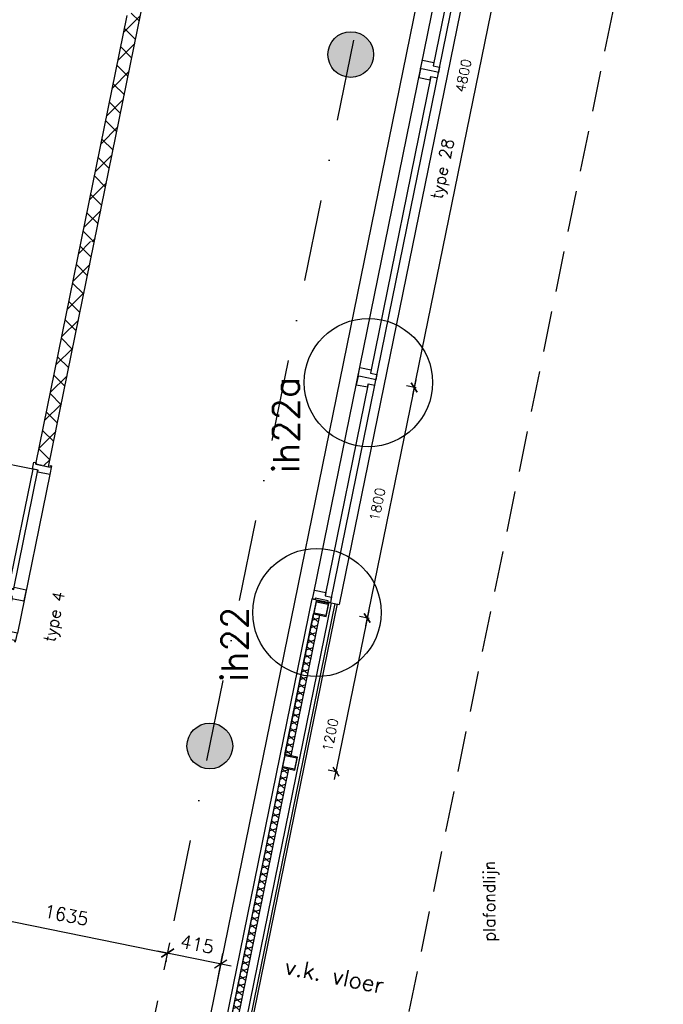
# Model space of a CAD drawing. Extents: x -84256 to 172857, y -58817 to 112048.
# Tile 45 of 90: x 29710 to 34632, y 53173 to 60708. Entities that reach past the tile are written whole.
import ezdxf
from ezdxf.enums import TextEntityAlignment as Align

# ---------------------------------------------------------------- set-up
doc = ezdxf.new("R2010")
doc.units = 0
doc.header["$LTSCALE"] = 50
doc.header["$MEASUREMENT"] = 0
doc.header["$PDMODE"] = 3
doc.header["$PDSIZE"] = 0.001
doc.linetypes.add('DASHDOT', pattern=[25, 12.5, -6.25, 0, -6.25])
doc.linetypes.add('HIDDEN', pattern=[9.375, 6.25, -3.125])
doc.layers.get('0').update_dxf_attribs({"linetype": 'CONTINUOUS'})
doc.layers.get('DEFPOINTS').update_dxf_attribs({"linetype": 'CONTINUOUS'})
for name, color, linetype in [('00', 7, 'CONTINUOUS'), ('_BRANDCOMPART', 6, 'DASHDOT'), ('_DETAILNUMMERS', 4, 'CONTINUOUS'), ('_DETAILNUMMERSTEKST', 4, 'CONTINUOUS'), ('A--A21--_F-23-', 9, 'CONTINUOUS'), ('A--A22--_F123-', 9, 'CONTINUOUS'), ('A--A28--_F-2--', 7, 'CONTINUOUS'), ('A--A28--_F12--', 7, 'CONTINUOUS'), ('A--L21--', 3, 'CONTINUOUS'), ('A--L21--_F-2--', 7, 'CONTINUOUS'), ('A--L21A1_BUITENWAND', 1, 'CONTINUOUS'), ('A--L21A2_BUITENWAND', 2, 'CONTINUOUS'), ('A--L22--_F-2--', 7, 'CONTINUOUS'), ('A--L28--', 7, 'CONTINUOUS'), ('A--L28--_F-2--', 7, 'CONTINUOUS'), ('A--L28--_F12--', 7, 'CONTINUOUS'), ('A--L32--', 7, 'CONTINUOUS'), ('A--L32--_F-23-', 2, 'CONTINUOUS'), ('A--L32--_F123-', 1, 'CONTINUOUS'), ('A--L32--_F123-DRAAIR', 7, 'CONTINUOUS'), ('A--L35A1_PLAFONDS', 1, 'HIDDEN'), ('A--M$1A-_F123-', 1, 'CONTINUOUS'), ('A--M1$A-_F123-', 1, 'CONTINUOUS'), ('A--T$1A-18_TEKST', 1, 'CONTINUOUS'), ('A--T01A-25_TEKST', 2, 'CONTINUOUS'), ('TEKSTKOZIJNMERK', 2, 'CONTINUOUS'), ('X--LR---_CP', 7, 'CONTINUOUS')]:
    doc.layers.add(name, color=color, linetype=linetype)
doc.styles.add('ALFA-0_25', font='ROMANS')
doc.styles.add('B-01', font='SIMPLEX.SHX', dxfattribs={"width": 0.8, "height": 4.5})
doc.styles.add('HIEMSTRA', font='romans.shx')
doc.dimstyles.new('BEILEN', dxfattribs={"dimscale": 40, "dimtxt": 2.5, "dimasz": 2, "dimexe": 0.3, "dimexo": 0.3, "dimgap": 2, "dimtad": 1, "dimdec": 0, "dimzin": 0, "dimdsep": 46, "dimtxsty": 'HIEMSTRA', "dimblk1": 'OBLIQUE', "dimblk2": 'OBLIQUE', "dimsah": 1, "dimcen": -0.09, "dimdle": 0.3, "dimse1": 1, "dimclrd": 2, "dimclre": 2, "dimclrt": 3, "dimadec": 0, "dimazin": 0, "dimtfac": 1, "dimtdec": 4, "dimtofl": 0, "dimtmove": 2, "dimatfit": 3, "dimldrblk": 'OBLIQUE', "dimfxl": 1, "dimtvp": 625, "dimtolj": 1, "dimtzin": 0, "dimarcsym": 0})
doc.dimstyles.get("Standard").update_dxf_attribs({"dimscale": 40, "dimtxt": 2.5, "dimasz": 2, "dimexe": 0.3, "dimexo": 0.3, "dimgap": 2, "dimtad": 0, "dimdec": 0, "dimzin": 0, "dimdsep": 46, "dimtxsty": 'HIEMSTRA', "dimblk1": 'OBLIQUE', "dimblk2": 'OBLIQUE', "dimsah": 1, "dimcen": -0.09, "dimdle": 0.3, "dimse1": 1, "dimclrd": 2, "dimclre": 2, "dimclrt": 3, "dimadec": 0, "dimazin": 0, "dimtfac": 1, "dimtdec": 4, "dimtix": 1, "dimtmove": 0, "dimatfit": 3, "dimldrblk": 'OBLIQUE', "dimfxl": 1, "dimtvp": 625, "dimtolj": 1, "dimtzin": 0, "dimarcsym": 0})
doc.dimstyles.new('STANDARD$0', dxfattribs={"dimscale": 50, "dimtxt": 2.5, "dimasz": 2, "dimexe": 2, "dimexo": 0, "dimgap": 2, "dimtad": 1, "dimdec": 0, "dimzin": 0, "dimdsep": 46, "dimtxsty": 'ALFA-0_25', "dimblk1": 'OBLIQUE', "dimblk2": 'OBLIQUE', "dimsah": 1, "dimcen": -3, "dimdle": 2, "dimclrd": 1, "dimclre": 1, "dimclrt": 2, "dimadec": 0, "dimazin": 0, "dimtfac": 0.666667, "dimtofl": 0, "dimtmove": 2, "dimatfit": 3, "dimldrblk": 'OBLIQUE', "dimfxl": 1, "dimtvp": 0.833333, "dimtolj": 1, "dimtzin": 0, "dimarcsym": 0})

# ---------------------------------------------------------------- blocks, each defined once
blk = doc.blocks.new('dr_930type4')
at = {"layer": 'A--L32--_F123-', "color": 1}
for p, q in [((67, 0), (1307, 0)), ((1038, -139), (1322, -139)), ((1057, -93.8), (1307, -93.8))]:
    blk.add_line(p, q, dxfattribs=at)
at = {"layer": 'A--L32--_F123-'}
for points in [[(0, -9), (0, 0), (67, 0), (67, -93.8), (52, -93.8), (52, -139), (0, -139), (0, -121), (12, -121), (12, -9), (0, -9)], [(969, 0), (1055, 0), (1057, 0), (1057, -93.8), (1057, -93.8), (1040, -93.8), (1040, -137), (1038, -139), (986, -139), (984, -137), (984, -93.8), (969, -93.8), (967, -93.8), (967, 0)], [(1374, -9), (1374, 0), (1307, 0), (1307, -93.8), (1322, -93.8), (1322, -139), (1374, -139), (1374, -121), (1362, -121), (1362, -9), (1374, -9)], [(54, -95.6), (54, -135.6), (980.1, -135.6), (977.1, -95.6), (54, -95.6)]]:
    blk.add_lwpolyline(points, close=True, dxfattribs=at)
blk.add_point((1374, 0), dxfattribs=at)
blk.add_point((1374, 0), dxfattribs=at)
at = {"layer": 'A--L32--_F123-DRAAIR', "color": 1}
blk.add_lwpolyline([(54, -135.6), (54, -1065.6, 0.414214), (973, -135.8)], format="xyb", dxfattribs=at)
at = {"layer": 'X--LR---_CP', "color": 1, "linetype": 'Continuous'}
blk.add_point((0, 0), dxfattribs=at)
at = {"layer": 'X--LR---_CP', "color": 1}
blk.add_point((982, 0), dxfattribs=at)
blk = doc.blocks.new('*U1162')
at = {"layer": 'A--A22--_F123-', "linetype": 'Continuous'}
h = blk.add_hatch(dxfattribs=at)
h.set_pattern_fill('ALFAKRS', color=256, scale=120, style=0)
h.set_pattern_definition([(45, (-29881.47, -57295.85), (-84.85281, 84.85281), []), (135, (-29881.47, -57295.85), (-84.85281, -84.85281), [])])
h.paths.add_polyline_path([(0, 0), (-49, 10), (301, 1728.2), (350, 1718.2), (399, 1708.2), (49, -10)])
at = {"layer": 'A--L22--_F-2--', "color": 2, "linetype": 'Continuous'}
for points in [[(0, 0), (-49, 10), (301, 1728.2), (301, 1728.2)], [(0, 0), (49, -10), (399, 1708.2), (399, 1708.2)]]:
    blk.add_lwpolyline(points, dxfattribs=at)
blk = doc.blocks.new('Q020478-')
at = {"layer": 'A--A28--_F12--', "color": 8}
for points in [[(0, 175), (-161.7, -67), (-175, 0)], [(0, 175), (-175, 0), (-161.7, 67)], [(0, 175), (-123.7, -123.7), (-161.7, -67)], [(0, 175), (-161.7, 67), (-123.7, 123.7)], [(0, 175), (-67, -161.7), (-123.7, -123.7)], [(0, 175), (-123.7, 123.7), (-67, 161.7)], [(0, 175), (0, -175), (-67, -161.7)], [(0, 175), (67, 161.7), (123.7, 123.7)], [(0, 175), (123.7, 123.7), (161.7, 67)], [(0, 175), (161.7, 67), (175, 0)], [(0, 175), (175, 0), (161.7, -67)], [(0, 175), (161.7, -67), (123.7, -123.7)], [(0, 175), (123.7, -123.7), (67, -161.7)], [(0, 175), (67, -161.7), (0, -175)]]:
    blk.add_solid(points, dxfattribs=at)
at = {"layer": 'A--L28--_F12--', "color": 3, "linetype": 'Continuous'}
blk.add_lwpolyline([(0, 175, -1), (0, -175, -1), (0, 175)], format="xyb", close=True, dxfattribs=at)
at = {"layer": 'X--LR---_CP'}
for p in [(0, 175), (175, 0), (175, 0)]:
    blk.add_point(p, dxfattribs=at)
blk = doc.blocks.new('_OBLIQUE')
at = {"color": 0, "linetype": 'ByBlock'}
blk.add_line((-0.5, -0.5), (0.5, 0.5), dxfattribs=at)
blk = doc.blocks.new('*D316')
at = {"color": 2, "linetype": 'ByBlock', "transparency": 16777216}
blk.add_line((29227.4, 53894.4), (30853, 53563.2), dxfattribs=at)
at = {"layer": 'DEFPOINTS', "color": 0, "linetype": 'ByBlock', "transparency": 16777216}
for p in [(29239.1, 53892), (30841.2, 53565.6), (30841.2, 53565.6)]:
    blk.add_point(p, dxfattribs=at)
at = {"color": 2, "linetype": 'ByBlock', "transparency": 16777216, "xscale": 80, "yscale": 80, "zscale": 80}
for p, rotation in [((29239.1, 53892), 168.4862903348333), ((30841.2, 53565.6), 348.4862903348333)]:
    blk.add_blockref('_OBLIQUE', p, dxfattribs=dict(at, rotation=rotation))
at = {"color": 3, "linetype": 'ByBlock', "transparency": 16777216, "insert": (30066.1, 53856.2), "char_height": 100, "attachment_point": 5, "rotation": 348.48629, "style": 'HIEMSTRA'}
blk.add_mtext('\\A1;1635', dxfattribs=at)
blk = doc.blocks.new('*D341')
at = {"layer": 'A--M$1A-_F123-', "color": 2, "linetype": 'Continuous', "lineweight": -2, "transparency": 16777216}
for p, q in [((23981.9, 29671.5), (23903.5, 29687.4)), ((23978.7, 29655.8), (23984.3, 29683.2)), ((24079.9, 29651.5), (23981.9, 29671.5)), ((24079.9, 29651.5), (24158.2, 29635.5))]:
    blk.add_line(p, q, dxfattribs=at)
at = {"layer": 'DEFPOINTS', "color": 0, "linetype": 'Continuous', "transparency": 16777216}
for p in [(23976.3, 29644), (23981.9, 29671.5), (24074.3, 29624)]:
    blk.add_point(p, dxfattribs=at)
at = {"layer": 'A--M$1A-_F123-', "color": 2, "linetype": 'Continuous', "lineweight": -2, "transparency": 16777216, "xscale": 80, "yscale": 80, "zscale": 80}
for p, rotation in [((23981.9, 29671.5), 348.4862903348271), ((24079.9, 29651.5), 168.4862903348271)]:
    blk.add_blockref('_OBLIQUE', p, dxfattribs=dict(at, rotation=rotation))
at = {"layer": 'A--M$1A-_F123-', "color": 3, "linetype": 'Continuous', "transparency": 16777216, "insert": (36506, 90903.8), "char_height": 100, "attachment_point": 5, "rotation": 348.48629, "style": 'HIEMSTRA'}
blk.add_mtext('\\A1;100', dxfattribs=at)
blk = doc.blocks.new('*D362')
at = {"layer": 'A--M$1A-_F123-', "color": 1, "linetype": 'Continuous', "lineweight": -2, "transparency": 16777216}
for p, q in [((30762.8, 53581.6), (31326.3, 53466.8)), ((30814.9, 53436.3), (30857.2, 53644)), ((31221.5, 53353.4), (31263.8, 53561.2))]:
    blk.add_line(p, q, dxfattribs=at)
at = {"layer": 'DEFPOINTS', "color": 0, "linetype": 'Continuous', "transparency": 16777216}
for p in [(30814.9, 53436.3), (31247.9, 53482.8), (31221.5, 53353.4)]:
    blk.add_point(p, dxfattribs=at)
at = {"layer": 'A--M$1A-_F123-', "color": 1, "linetype": 'Continuous', "lineweight": -2, "transparency": 16777216, "xscale": 80, "yscale": 80, "zscale": 80}
for p, rotation in [((30841.2, 53565.6), 168.4862903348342), ((31247.9, 53482.8), 348.4862903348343)]:
    blk.add_blockref('_OBLIQUE', p, dxfattribs=dict(at, rotation=rotation))
at = {"layer": 'A--M$1A-_F123-', "color": 2, "linetype": 'Continuous', "transparency": 16777216, "insert": (31067.2, 53633), "char_height": 100, "attachment_point": 5, "rotation": 348.48629, "style": 'ALFA-0_25'}
blk.add_mtext('\\A1;415', dxfattribs=at)
blk = doc.blocks.new('*U917')
at = {"layer": 'A--A21--_F-23-', "linetype": 'Continuous'}
h = blk.add_hatch(dxfattribs=at)
h.set_pattern_fill('ALFAISO', color=256, scale=50, angle=258.48629, style=0)
h.set_pattern_definition([(318.4863, (-24.497, 4.99), (33.14, 37.4399), []), (18.4863, (-24.497, 4.99), (-15.8539, 47.42), [])])
h.paths.add_polyline_path([(0, 0), (24.5, -5), (-494.5, -2552.7), (-519, -2547.7), (-543.5, -2542.7), (-24.5, 5)])
at = {"layer": 'A--L21--_F-2--', "color": 2, "linetype": 'Continuous'}
for points in [[(0, 0), (-24.5, 5), (-543.5, -2542.7), (-519, -2547.7)], [(0, 0), (24.5, -5), (-494.5, -2552.7), (-519, -2547.7)]]:
    blk.add_lwpolyline(points, dxfattribs=at)
blk = doc.blocks.new('*U916')
at = {"layer": 'A--A21--_F-23-', "linetype": 'Continuous'}
h = blk.add_hatch(dxfattribs=at)
h.set_pattern_fill('ALFAISO', color=256, scale=50, angle=78.48629, style=0)
h.set_pattern_definition([(138.4863, (24.497, -4.99), (-33.14, -37.4399), []), (198.4863, (24.497, -4.99), (15.8539, -47.42), [])])
h.paths.add_polyline_path([(0, 0), (-24.5, 5), (195.1, 1082.8), (219.6, 1077.8), (244, 1072.8), (24.5, -5)])
at = {"layer": 'A--L21--_F-2--', "color": 2, "linetype": 'Continuous'}
for points in [[(0, 0), (-24.5, 5), (195.1, 1082.8), (219.6, 1077.8)], [(0, 0), (24.5, -5), (244, 1072.8), (219.6, 1077.8)]]:
    blk.add_lwpolyline(points, dxfattribs=at)
blk = doc.blocks.new('*D514')
at = {"layer": 'A--M1$A-_F123-', "color": 1, "lineweight": -2, "transparency": 16777216}
for p, q in [((32738.9, 57951.8), (32355.7, 56070.4)), ((32742.5, 57889.9), (32668.1, 57905)), ((32383.2, 56126), (32308.8, 56141.2))]:
    blk.add_line(p, q, dxfattribs=at)
at = {"layer": 'DEFPOINTS', "color": 0, "transparency": 16777216}
for p in [(32742.5, 57889.9), (32367.6, 56129.2), (32383.2, 56126)]:
    blk.add_point(p, dxfattribs=at)
at = {"layer": 'A--M1$A-_F123-', "color": 1, "lineweight": -2, "transparency": 16777216, "xscale": 60, "yscale": 60, "zscale": 60}
for p, rotation in [((32726.9, 57893), 78.4876525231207), ((32367.6, 56129.2), 258.4876525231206)]:
    blk.add_blockref('_OBLIQUE', p, dxfattribs=dict(at, rotation=rotation))
at = {"layer": 'A--M1$A-_F123-', "color": 2, "transparency": 16777216, "insert": (32444.6, 56998.8), "char_height": 75, "attachment_point": 5, "rotation": 78.48765, "style": 'ALFA-0_25'}
blk.add_mtext('\\A1;1800', dxfattribs=at)
blk = doc.blocks.new('*D515')
at = {"layer": 'A--M1$A-_F123-', "color": 1, "lineweight": -2, "transparency": 16777216}
for p, q in [((33696.9, 62655.2), (32714.9, 57834.2)), ((33700.6, 62593.3), (33626.2, 62608.4)), ((32742.5, 57889.8), (32668.1, 57905))]:
    blk.add_line(p, q, dxfattribs=at)
at = {"layer": 'DEFPOINTS', "color": 0, "transparency": 16777216}
for p in [(33700.6, 62593.3), (32726.9, 57893), (32742.5, 57889.8)]:
    blk.add_point(p, dxfattribs=at)
at = {"layer": 'A--M1$A-_F123-', "color": 1, "lineweight": -2, "transparency": 16777216, "xscale": 60, "yscale": 60, "zscale": 60}
for p, rotation in [((33685, 62596.4), 78.4868011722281), ((32726.9, 57893), 258.4868011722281)]:
    blk.add_blockref('_OBLIQUE', p, dxfattribs=dict(at, rotation=rotation))
at = {"layer": 'A--M1$A-_F123-', "color": 2, "transparency": 16777216, "insert": (33103.4, 60280), "char_height": 75, "attachment_point": 5, "rotation": 78.4868, "style": 'ALFA-0_25'}
blk.add_mtext('\\A1;4800', dxfattribs=at)
blk = doc.blocks.new('*D518')
at = {"layer": 'A--M1$A-_F123-', "color": 1, "lineweight": -2, "transparency": 16777216}
for p, q in [((32379.5, 56188), (32116.1, 54894.5)), ((32383.2, 56126), (32308.8, 56141.2)), ((32143.7, 54950.1), (32069.3, 54965.3))]:
    blk.add_line(p, q, dxfattribs=at)
at = {"layer": 'DEFPOINTS', "color": 0, "transparency": 16777216}
for p in [(32383.2, 56126), (32128.1, 54953.3), (32143.7, 54950.1)]:
    blk.add_point(p, dxfattribs=at)
at = {"layer": 'A--M1$A-_F123-', "color": 1, "lineweight": -2, "transparency": 16777216, "xscale": 60, "yscale": 60, "zscale": 60}
for p, rotation in [((32367.6, 56129.2), 78.48833358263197), ((32128.1, 54953.3), 258.4883335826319)]:
    blk.add_blockref('_OBLIQUE', p, dxfattribs=dict(at, rotation=rotation))
at = {"layer": 'A--M1$A-_F123-', "color": 2, "transparency": 16777216, "insert": (32085.3, 55235), "char_height": 75, "attachment_point": 5, "rotation": 78.48833, "style": 'ALFA-0_25'}
blk.add_mtext('\\A1;1200', dxfattribs=at)
blk = doc.blocks.new('Q020578-')
at = {"layer": 'A--A28--_F-2--', "linetype": 'Continuous'}
for points in [[(45, 45.1), (45, -44.9), (-45, -44.9), (-50, -49.9), (50, -49.9), (50, 50.1)], [(45, 45.1), (50, 50.1), (-50, 50.1), (-50, -49.9), (-45, -44.9), (-45, 45.1)]]:
    blk.add_hatch(color=3, dxfattribs=at).paths.add_polyline_path(points)
at = {"layer": 'A--L28--_F-2--', "color": 3, "linetype": 'Continuous'}
for points in [[(45, 45.1), (45, -44.9), (-45, -44.9), (-50, -49.9), (50, -49.9), (50, 50.1), (45, 45.1)], [(45, 45.1), (50, 50.1), (-50, 50.1), (-50, -49.9), (-45, -44.9), (-45, 45.1), (45, 45.1)]]:
    blk.add_lwpolyline(points, dxfattribs=at)
at = {"layer": 'X--LR---_CP', "color": 4, "linetype": 'Continuous'}
for p in [(-50, 0.1), (0, 0), (50, 0.1)]:
    blk.add_point(p, dxfattribs=at)
blk = doc.blocks.new('DETAILNR')
at = {"layer": '_DETAILNUMMERS'}
blk.add_circle((32.9, -23.2), 490.7, dxfattribs=at)
at = {"layer": 'X--LR---_CP'}
blk.add_point((0, 0), dxfattribs=at)
at = {"layer": '_DETAILNUMMERSTEKST', "style": 'ALFA-0_25'}
blk.add_attdef('DETAILNR', text='', height=200, rotation=90, dxfattribs=at).set_placement((-618.4, 223.8), align=Align.RIGHT)
blk = doc.blocks.new('*U858')
at = {"layer": 'A--A22--_F123-', "linetype": 'Continuous'}
h = blk.add_hatch(dxfattribs=at)
h.set_pattern_fill('ALFAKRS', color=256, scale=120, style=0)
h.set_pattern_definition([(45, (-30231.48, -59014.06), (-84.85281, 84.85281), []), (135, (-30231.48, -59014.06), (-84.85281, -84.85281), [])])
h.paths.add_polyline_path([(0, 0), (-49, 10), (300.5, 1724.7), (359.5, 1763.7), (408.5, 1753.7), (49, -10)])
at = {"layer": 'A--L22--_F-2--', "color": 2, "linetype": 'Continuous'}
for points in [[(49, -10), (49, -10), (408.5, 1753.7), (408.5, 1753.7)], [(-49, 10), (-49, 10), (300.5, 1724.7), (300.5, 1724.7)]]:
    blk.add_lwpolyline(points, dxfattribs=at)

msp = doc.modelspace()

# ---------------------------------------------------------------- linework, layer by layer
at = {"layer": '_BRANDCOMPART'}
msp.add_lwpolyline([(30494.6, 38221.7), (28457.9, 38236.7), (28457.9, 38236.7), (28457.9, 45608.5), (27870.4, 45675.5), (28200, 47293.7), (29563.6, 47293.7), (29893.6, 48913.5), (36087.2, 79318.8), (38726.9, 79318.8), (38727, 82343.2), (39358.5, 82343.2), (39358.5, 83251.9), (41161.4, 83251.9), (41154.9, 76346.4), (42676.3, 76346.4), (46227.6, 68844.3), (45422, 68503.3), (45422, 67290.8), (51065.6, 68757.4)], dxfattribs=at)
at = {"layer": 'A--L21--', "color": 2}
for p in [(33807, 64347.5), (31944.5, 56276.6)]:
    msp.add_line(p, (32154.2, 56233.9), dxfattribs=at)
at = {"layer": 'A--L21A1_BUITENWAND'}
for points in [[(35877, 76208.1), (35877, 76208.1), (30580.6, 50206.9), (32479.6, 50206.9)], [(31944.5, 56276.6), (30243.7, 47926.9)], [(32091.5, 56246.7), (30365.6, 47774)]]:
    msp.add_lwpolyline(points, dxfattribs=at)
at = {"layer": 'A--L21A2_BUITENWAND'}
for points in [[(31976.8, 56259.8), (30253, 47796.9)], [(32119, 56241.1), (30393.1, 47768.4)], [(32136.6, 56237.5), (30410.7, 47764.8)]]:
    msp.add_lwpolyline(points, dxfattribs=at)
at = {"layer": 'A--L32--_F-23-'}
for points in [[(32776.3, 60332.1), (32789.6, 60397.8), (32876.9, 60380), (32871.9, 60355.5), (32920.9, 60345.5), (32912.5, 60304.4), (32893.4, 60308.3), (32893.4, 60308.3), (32795.4, 60328.2), (32795.4, 60328.2)], [(32776.3, 60332.1), (32762.9, 60266.5), (32850.1, 60248.7), (32855.1, 60273.2), (32904.1, 60263.2), (32912.5, 60304.4), (32893.4, 60308.3), (32893.4, 60308.3), (32795.4, 60328.2), (32795.4, 60328.2)], [(32297.3, 57980.5), (32310.6, 58046.2), (32397.8, 58028.4), (32392.8, 58003.9), (32441.8, 57994), (32433.5, 57952.8), (32414.3, 57956.7), (32414.3, 57956.7), (32316.4, 57976.7), (32316.4, 57976.7)], [(32297.3, 57980.5), (32283.9, 57914.9), (32371.1, 57897.1), (32376.1, 57921.6), (32425.1, 57911.6), (32433.5, 57952.8), (32414.3, 57956.7), (32414.3, 57956.7), (32316.4, 57976.7), (32316.4, 57976.7)], [(31949.9, 56275.5), (31963.3, 56341.2), (32050.5, 56323.4), (32045.5, 56298.9), (32094.5, 56288.9), (32086.1, 56247.8), (32067, 56251.7), (32068.8, 56260.5), (31970.8, 56280.4), (31969, 56271.6)]]:
    msp.add_lwpolyline(points, close=True, dxfattribs=at)
at = {"layer": 'A--L32--_F123-', "color": 1}
for p, q in [((31959.5, 56322.5), (33593, 64341.7)), ((32090.7, 56270.3), (33734.2, 64338.5)), ((33329.2, 62600.5), (32871.9, 60355.5)), ((32855.1, 60273.2), (32397.8, 58028.4)), ((32376.1, 57921.6), (32046.7, 56304.8))]:
    msp.add_line(p, q, dxfattribs=at)
at = {"layer": 'A--L35A1_PLAFONDS'}
msp.add_lwpolyline([(38595.5, 60294.9, 0.337595), (36652, 57571.9), (36652, 40007.3), (33239.3, 40007.3, 0.15921), (31934.6, 50790), (32127.5, 50361.2), (35041.9, 64668.2), (38595.7, 65431.1)], format="xyb", dxfattribs=at)
at = {"layer": 'TEKSTKOZIJNMERK'}
msp.add_line((31960.5, 56170.2), (31960.5, 56170.2), dxfattribs=at)

# ---------------------------------------------------------------- block references
at = {"layer": '00'}
ref = msp.add_blockref('DETAILNR', (32353.7, 57898.3), dxfattribs=dict(at, rotation=90))
ref.add_attrib('DETAILNR', 'ih22a', dxfattribs={"layer": '_DETAILNUMMERSTEKST', "height": 200, "rotation": 90, "style": 'ALFA-0_25'}).set_placement((31847.4, 57975.8), align=Align.RIGHT)
ref = msp.add_blockref('DETAILNR', (31959.8, 56138.5), dxfattribs=dict(at, rotation=90))
ref.add_attrib('DETAILNR', 'ih22', dxfattribs={"layer": '_DETAILNUMMERSTEKST', "height": 200, "rotation": 90, "style": 'ALFA-0_25'}).set_placement((31453.5, 56216), align=Align.RIGHT)
at = {"layer": 'A--L21--', "linetype": 'Continuous'}
for name, p in [('*U858', (30231.5, 59014.1)), ('*U1162', (29881.5, 57295.8))]:
    msp.add_blockref(name, p, dxfattribs=at)
at = {"layer": 'A--L21--', "color": 1}
for name, p in [('*U916', (31761.8, 55079)), ('*U917', (31741.9, 54981))]:
    msp.add_blockref(name, p, dxfattribs=at)
at = {"layer": 'A--L28--', "linetype": 'Continuous'}
for p in [(32241.8, 60441), (31163.9, 55149.7)]:
    msp.add_blockref('Q020478-', p, dxfattribs=at)
at = {"layer": 'A--L28--', "rotation": 348.4862903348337}
for p in [(32015.9, 56200.8), (31776.3, 55025)]:
    msp.add_blockref('Q020578-', p, dxfattribs=at)
at = {"layer": 'A--L32--', "linetype": 'Continuous', "rotation": 258.4862903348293}
msp.add_blockref('dr_930type4', (29953.4, 57293.4), dxfattribs=at)

# ---------------------------------------------------------------- texts
at = {"layer": 'A--T$1A-18_TEKST', "style": 'HIEMSTRA'}
msp.add_text('plafondlijn', height=90, rotation=90.07785, dxfattribs=at).set_placement((33345.5, 53655))
at = {"layer": 'A--T01A-25_TEKST', "style": 'HIEMSTRA'}
msp.add_text('v.k. vloer', height=125, rotation=348.48629, dxfattribs=at).set_placement((31729.6, 53407.3))
at = {"layer": 'TEKSTKOZIJNMERK', "style": 'B-01'}
for s, p in [('type 28', (32939.5, 59329.1)), ('type 4', (29978.8, 55940.1))]:
    msp.add_text(s, height=90, rotation=78.486, dxfattribs=at).set_placement(p)

# ---------------------------------------------------------------- dimensions: what is measured, and where the dimension line sits
at = {"layer": 'A--M$1A-_F123-', "linetype": 'Continuous'}
for p1, p2, distance, dimstyle, picture, middle in [((24074.3, 29624), (23976.3, 29644), -28, 'Standard', '*D341', (36506, 90903.8)), ((29239.1, 53892), (30841.2, 53565.6), 0, 'BEILEN', '*D316', (30066.1, 53856.2))]:
    dim = msp.add_aligned_dim(p1=p1, p2=p2, distance=distance, dimstyle=dimstyle, dxfattribs=at)
    dim.commit()
    dim.dimension.update_dxf_attribs({"geometry": picture, "text_midpoint": middle})
dim = msp.add_linear_dim(base=(31247.9, 53482.8), p1=(30814.9, 53436.3), p2=(31221.5, 53353.4), angle=348.48629, dimstyle='STANDARD$0', override={"dimscale": 40, "dimblk1": 'OBLIQUE', "dimblk2": 'OBLIQUE'}, dxfattribs=at)
dim.commit()
dim.dimension.update_dxf_attribs({"geometry": '*D362', "text_midpoint": (31067.2, 53633), "dimtype": 161})
at = {"layer": 'A--M1$A-_F123-'}
for base, p1, p2, angle, picture, middle in [((32726.9, 57893), (33700.6, 62593.3), (32742.5, 57889.8), 258.4868, '*D515', (33103.4, 60280)), ((32367.6, 56129.2), (32742.5, 57889.9), (32383.2, 56126), 258.48765, '*D514', (32444.6, 56998.8)), ((32128.1, 54953.3), (32383.2, 56126), (32143.7, 54950.1), 258.48833, '*D518', (32085.3, 55235))]:
    dim = msp.add_linear_dim(base=base, p1=p1, p2=p2, angle=angle, dimstyle='STANDARD$0', override={"dimscale": 30, "dimblk1": 'OBLIQUE', "dimblk2": 'OBLIQUE'}, dxfattribs=at)
    dim.commit()
    dim.dimension.update_dxf_attribs({"geometry": picture, "text_midpoint": middle, "dimtype": 161})

doc.saveas('drawing.dxf')
